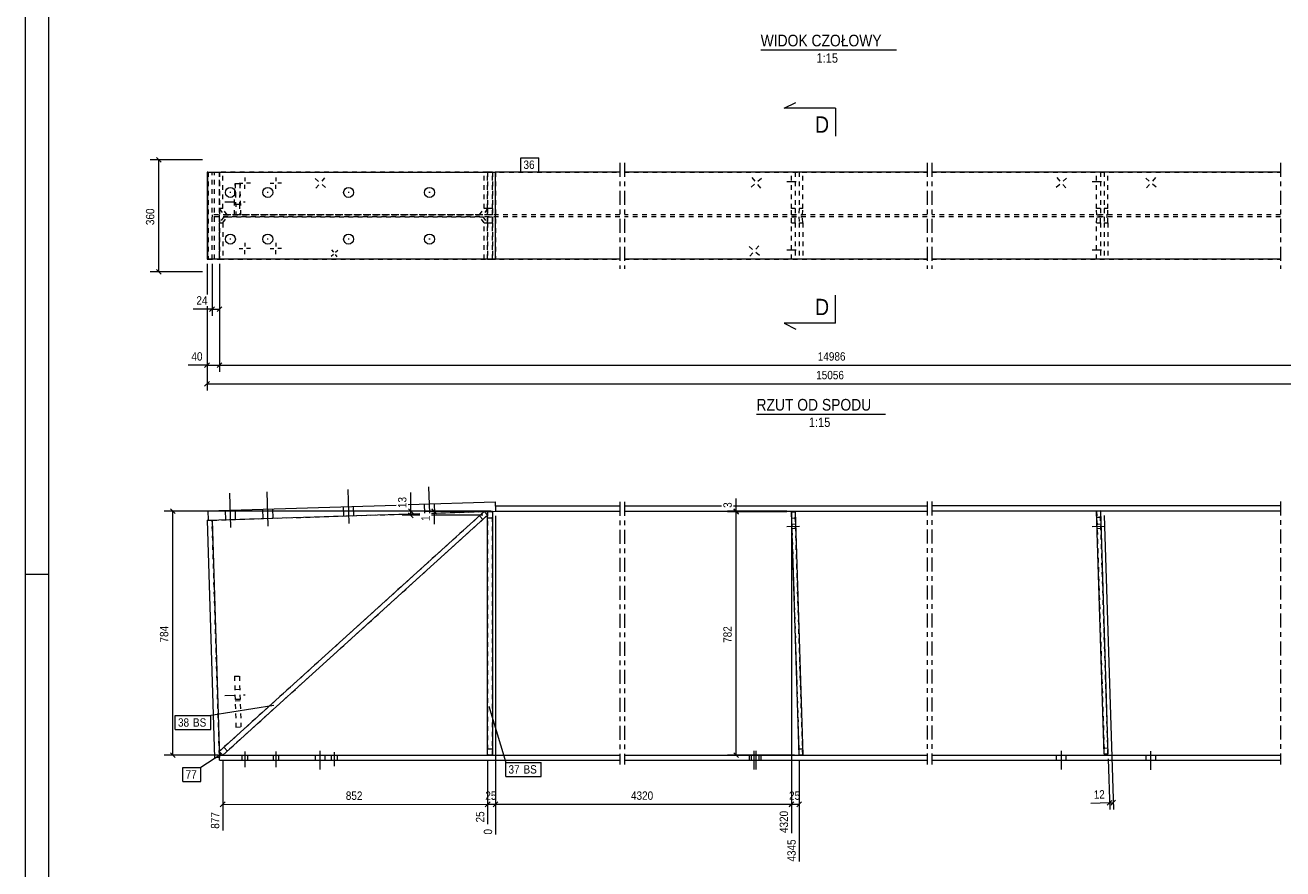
# Model space of a CAD drawing. Header units: millimetres. Extents: x 0 to 420, y 0 to 610.
# Tile 2 of 4: x 0 to 269, y 234 to 415. Entities that reach past the tile are written whole.
import ezdxf

# ---------------------------------------------------------------- set-up
doc = ezdxf.new("R2010")
doc.units = ezdxf.units.MM
for name, pattern in [('XKITLINE00', [0]), ('XKITLINE01', [4, 1, -1, 1, -1]), ('XKITLINE02', [4, 2, -2]), ('XKITLINE03', [6, 3, -1, 1, -1])]:
    doc.linetypes.add(name, pattern=pattern)
for name, color, linetype, lineweight in [('Arkusz rysunku', 3, 'Continuous', 0), ('Element', 2, 'Continuous', 0), ('Inny typ obiektu', 7, 'Continuous', 0), ('Przekrój', 7, 'Continuous', 0), ('Wymiar', 4, 'Continuous', 0), ('Znak elementu', 2, 'Continuous', 0), ('Śruba', 3, 'Continuous', 0)]:
    doc.layers.add(name, color=color, linetype=linetype, lineweight=lineweight)
doc.styles.add('ARIAL', font='ARIAL.TTF')

msp = doc.modelspace()

# ---------------------------------------------------------------- linework, layer by layer
at = {"layer": 'Arkusz rysunku', "linetype": 'XKITLINE00', "lineweight": 0}
for p, q in [((0, 610), (0, 0)), ((5, 605), (5, 5)), ((5, 297), (0, 297))]:
    msp.add_line(p, q, dxfattribs=at)
at = {"layer": 'Element', "linetype": 'XKITLINE03', "lineweight": 0}
for p, q in [((127.38, 385.18), (127.38, 362.51)), ((127.38, 385.18), (127.38, 362.51)), ((128.38, 385.18), (128.38, 362.51)), ((128.38, 385.18), (128.38, 362.51)), ((193.16, 385.18), (193.16, 362.51)), ((193.16, 385.18), (193.16, 362.51)), ((194.16, 385.18), (194.16, 362.51)), ((194.16, 385.18), (194.16, 362.51)), ((268.84, 385.18), (268.84, 362.51)), ((268.84, 385.18), (268.84, 362.51)), ((127.38, 312.57), (127.38, 256.26)), ((128.38, 312.57), (128.38, 256.26)), ((193.16, 312.61), (193.16, 256.26)), ((194.16, 312.61), (194.16, 256.26)), ((268.84, 312.65), (268.84, 256.26))]:
    msp.add_line(p, q, dxfattribs=at)
at = {"layer": 'Element', "linetype": 'XKITLINE00', "lineweight": 0}
for p, q in [((39.15, 383.18), (38.95, 383.18)), ((38.95, 383.18), (38.95, 364.51)), ((39.15, 364.51), (39.15, 383.18)), ((39.15, 383.18), (100.72, 383.18)), ((100.65, 383.18), (100.65, 364.51)), ((100.72, 364.51), (100.72, 383.18)), ((100.72, 383.18), (100.72, 383.18)), ((127.38, 383.18), (100.72, 383.18)), ((193.16, 383.18), (128.38, 383.18)), ((268.84, 383.18), (194.16, 383.18)), ((38.95, 364.51), (39.15, 364.51)), ((100.72, 364.51), (39.15, 364.51)), ((100.72, 364.51), (100.72, 364.51)), ((127.38, 364.51), (100.72, 364.51)), ((193.16, 364.51), (128.38, 364.51)), ((268.84, 364.51), (194.16, 364.51)), ((82.01, 311.95), (100.65, 312.54)), ((100.65, 312.54), (100.72, 310.54)), ((39.15, 310.6), (79.49, 311.87)), ((39.15, 310.6), (39.21, 308.6)), ((39.21, 308.6), (84.49, 310.03)), ((98.3, 310.45), (41.58, 259.06)), ((87.01, 310.11), (100.72, 310.54)), ((98.3, 310.45), (99.01, 309.66)), ((99.05, 258.29), (99.05, 310.46)), ((99.05, 310.46), (100.12, 310.46)), ((100.12, 310.46), (100.12, 258.29)), ((127.38, 311.61), (100.72, 311.61)), ((100.72, 311.61), (100.72, 310.54)), ((100.72, 310.54), (127.38, 310.54)), ((149.16, 311.64), (128.38, 311.64)), ((128.38, 310.57), (193.16, 310.58)), ((193.16, 311.65), (151.68, 311.64)), ((164.09, 310.4), (164.89, 310.42)), ((165.74, 258.28), (164.09, 310.4)), ((164.89, 310.42), (166.54, 258.31)), ((268.84, 311.69), (194.16, 311.68)), ((194.16, 310.61), (268.84, 310.62)), ((229.46, 310.57), (230.26, 310.59)), ((231.1, 258.46), (229.46, 310.57)), ((230.26, 310.59), (231.9, 258.48)), ((38.95, 308.59), (40.02, 308.62)), ((38.95, 308.59), (40.55, 257.73)), ((40.02, 308.62), (41.62, 257.76)), ((99.01, 309.66), (42.3, 258.27)), ((41.58, 259.06), (41.58, 259.06)), ((41.58, 259.06), (42.3, 258.27)), ((41.62, 257.76), (40.55, 257.73)), ((41.62, 258.26), (41.6, 258.26)), ((41.62, 257.19), (41.62, 258.26)), ((41.62, 258.26), (127.38, 258.26)), ((41.62, 257.19), (127.38, 257.19)), ((42.3, 258.27), (42.3, 258.27)), ((100.12, 258.29), (99.05, 258.29)), ((128.38, 258.26), (193.16, 258.26)), ((128.38, 257.19), (193.16, 257.19)), ((166.54, 258.31), (165.74, 258.28)), ((194.16, 258.26), (268.84, 258.26)), ((194.16, 257.19), (268.84, 257.19)), ((231.9, 258.48), (231.1, 258.46))]:
    msp.add_line(p, q, dxfattribs=at)
at = {"layer": 'Element', "linetype": 'XKITLINE01', "lineweight": 0}
for p, q in [((39.15, 383.18), (41.62, 383.18)), ((39.15, 383.18), (39.21, 383.18)), ((39.21, 383.18), (39.21, 364.51)), ((40.02, 364.51), (40.02, 383.18)), ((40.55, 364.51), (40.55, 383.18)), ((99.01, 383.18), (41.58, 383.18)), ((41.58, 383.18), (41.58, 375.38)), ((41.62, 383.18), (41.62, 364.51)), ((41.62, 383.18), (127.38, 383.18)), ((41.62, 364.51), (41.62, 383.18)), ((42.3, 375.38), (42.3, 383.18)), ((98.3, 375.38), (98.3, 383.18)), ((99.01, 383.18), (99.01, 375.38)), ((100.12, 383.18), (99.05, 383.18)), ((99.05, 375.38), (99.05, 383.18)), ((100.12, 383.18), (99.05, 383.18)), ((99.05, 383.18), (99.05, 375.38)), ((99.05, 383.18), (99.05, 383.18)), ((100.12, 383.18), (100.12, 375.38)), ((100.12, 375.38), (100.12, 383.18)), ((100.12, 383.18), (100.12, 383.18)), ((100.72, 383.18), (100.65, 383.18)), ((100.72, 383.18), (100.72, 364.51)), ((100.72, 383.18), (100.72, 364.51)), ((128.38, 383.18), (193.16, 383.18)), ((166.54, 383.18), (164.09, 383.18)), ((164.09, 375.38), (164.09, 383.18)), ((164.89, 383.18), (164.89, 375.38)), ((165.74, 383.18), (165.74, 375.38)), ((166.54, 375.38), (166.54, 383.18)), ((194.16, 383.18), (268.84, 383.18)), ((231.9, 383.18), (229.46, 383.18)), ((229.46, 375.38), (229.46, 383.18)), ((230.26, 383.18), (230.26, 375.38)), ((231.1, 383.18), (231.1, 375.38)), ((231.9, 375.38), (231.9, 383.18)), ((44.81, 376.36), (44.96, 380.76)), ((44.96, 380.76), (45.15, 374.06)), ((44.96, 380.76), (46.03, 380.76)), ((46.03, 380.76), (45.87, 376.36)), ((46.22, 374.06), (46.03, 380.76)), ((42.3, 375.38), (41.58, 375.38)), ((41.58, 375.38), (42.57, 374.05)), ((43.28, 374.05), (42.3, 375.38)), ((44.81, 374.06), (44.81, 376.36)), ((44.81, 376.36), (45.87, 376.36)), ((45.87, 376.36), (45.87, 374.06)), ((97.31, 374.05), (98.3, 375.38)), ((99.01, 375.38), (98.02, 374.05)), ((99.01, 375.38), (98.3, 375.38)), ((100.12, 375.38), (99.05, 375.38)), ((99.05, 374.05), (99.05, 375.38)), ((100.12, 375.38), (99.05, 375.38)), ((99.05, 375.38), (99.05, 374.05)), ((100.12, 375.38), (100.12, 374.05)), ((100.12, 374.05), (100.12, 375.38)), ((164.89, 375.38), (164.09, 375.38)), ((164.14, 374.05), (164.09, 375.38)), ((164.89, 375.38), (164.94, 374.05)), ((165.74, 375.38), (165.7, 374.05)), ((166.54, 375.38), (165.74, 375.38)), ((166.5, 374.05), (166.54, 375.38)), ((230.26, 375.38), (229.46, 375.38)), ((229.5, 374.05), (229.46, 375.38)), ((230.26, 375.38), (230.3, 374.05)), ((231.1, 375.38), (231.06, 374.05)), ((231.9, 375.38), (231.1, 375.38)), ((231.86, 374.05), (231.9, 375.38)), ((127.38, 374.05), (40.02, 374.05)), ((40.02, 374.05), (40.02, 373.65)), ((127.38, 373.65), (40.02, 373.65)), ((42.57, 373.64), (41.58, 372.31)), ((41.58, 372.31), (41.58, 364.51)), ((41.58, 372.31), (42.3, 372.31)), ((41.6, 373.65), (41.6, 374.05)), ((42.3, 372.31), (43.28, 373.64)), ((42.3, 372.31), (42.3, 364.51)), ((43.28, 374.05), (42.57, 374.05)), ((42.57, 374.05), (97.31, 374.05)), ((97.31, 373.65), (42.57, 373.64)), ((42.57, 373.64), (43.28, 373.64)), ((98.02, 374.05), (43.28, 374.05)), ((43.28, 373.64), (98.02, 373.65)), ((46.22, 374.06), (44.81, 374.06)), ((98.02, 374.05), (97.31, 374.05)), ((98.3, 372.31), (97.31, 373.65)), ((97.31, 373.65), (98.02, 373.65)), ((98.02, 373.65), (99.01, 372.31)), ((98.3, 364.51), (98.3, 372.31)), ((98.3, 372.31), (99.01, 372.31)), ((99.01, 372.31), (99.01, 364.51)), ((100.12, 374.05), (99.05, 374.05)), ((100.12, 374.05), (99.05, 374.05)), ((99.05, 374.05), (99.05, 374.05)), ((99.05, 372.31), (99.05, 373.65)), ((99.05, 373.65), (99.05, 373.65)), ((99.05, 373.65), (99.05, 372.31)), ((99.05, 373.65), (100.12, 373.65)), ((99.05, 373.65), (100.12, 373.65)), ((99.05, 364.51), (99.05, 372.31)), ((99.05, 372.31), (99.05, 364.51)), ((99.05, 372.31), (100.12, 372.31)), ((99.05, 372.31), (100.12, 372.31)), ((100.12, 374.05), (100.12, 374.05)), ((100.12, 373.65), (100.12, 372.31)), ((100.12, 373.65), (100.12, 373.65)), ((100.12, 372.31), (100.12, 373.65)), ((100.12, 372.31), (100.12, 364.51)), ((100.12, 364.51), (100.12, 372.31)), ((100.72, 373.65), (100.72, 374.05)), ((193.16, 374.05), (128.38, 374.05)), ((193.16, 373.65), (128.38, 373.65)), ((164.09, 372.31), (164.14, 373.65)), ((164.09, 364.51), (164.09, 372.31)), ((164.09, 372.31), (164.89, 372.31)), ((164.14, 374.05), (166.5, 374.05)), ((164.14, 373.65), (166.5, 373.65)), ((164.89, 372.31), (164.94, 373.65)), ((164.89, 372.31), (164.89, 364.51)), ((165.7, 373.65), (165.74, 372.31)), ((165.74, 372.31), (165.74, 364.51)), ((165.74, 372.31), (166.54, 372.31)), ((166.54, 372.31), (166.5, 373.65)), ((166.54, 372.31), (166.54, 364.51)), ((268.84, 374.05), (194.16, 374.05)), ((268.84, 373.65), (194.16, 373.65)), ((229.46, 372.31), (229.5, 373.65)), ((229.46, 364.51), (229.46, 372.31)), ((229.46, 372.31), (230.26, 372.31)), ((229.5, 374.05), (231.86, 374.05)), ((229.5, 373.65), (231.86, 373.65)), ((230.26, 372.31), (230.3, 373.65)), ((230.26, 372.31), (230.26, 364.51)), ((231.06, 373.65), (231.1, 372.31)), ((231.1, 372.31), (231.1, 364.51)), ((231.1, 372.31), (231.9, 372.31)), ((231.9, 372.31), (231.86, 373.65)), ((231.9, 372.31), (231.9, 364.51)), ((39.15, 364.51), (41.62, 364.51)), ((39.21, 364.51), (39.15, 364.51)), ((41.58, 364.51), (99.01, 364.51)), ((41.62, 364.51), (127.38, 364.51)), ((99.05, 364.51), (99.05, 364.51)), ((99.05, 364.51), (100.12, 364.51)), ((99.05, 364.51), (100.12, 364.51)), ((100.12, 364.51), (100.12, 364.51)), ((100.65, 364.51), (100.72, 364.51)), ((128.38, 364.51), (193.16, 364.51)), ((166.54, 364.51), (164.09, 364.51)), ((194.16, 364.51), (268.84, 364.51)), ((231.9, 364.51), (229.46, 364.51)), ((40.02, 308.62), (84.49, 310.03)), ((98.3, 310.45), (41.58, 259.06)), ((87.01, 310.11), (100.72, 310.54)), ((99.01, 309.66), (98.3, 310.45)), ((100.12, 310.46), (99.05, 310.46)), ((99.05, 310.46), (99.05, 258.29)), ((100.12, 258.29), (100.12, 310.46)), ((100.72, 310.54), (127.38, 310.54)), ((128.38, 310.57), (193.16, 310.58)), ((164.89, 310.42), (164.09, 310.4)), ((164.09, 310.4), (165.74, 258.28)), ((166.54, 258.31), (164.89, 310.42)), ((194.16, 310.61), (268.84, 310.62)), ((230.26, 310.59), (229.46, 310.57)), ((229.46, 310.57), (231.1, 258.46)), ((231.9, 258.48), (230.26, 310.59)), ((41.6, 258.26), (40.02, 308.62)), ((42.3, 258.27), (99.01, 309.66)), ((98.02, 308.77), (97.31, 309.56)), ((98.02, 308.77), (97.31, 309.56)), ((99.05, 309.13), (100.12, 309.13)), ((99.05, 309.13), (100.12, 309.13)), ((164.14, 309.06), (164.94, 309.09)), ((164.14, 309.06), (164.94, 309.09)), ((229.5, 309.24), (230.3, 309.26)), ((229.5, 309.24), (230.3, 309.26)), ((44.81, 275.19), (45.87, 275.22)), ((44.81, 275.19), (45.15, 264.28)), ((45.87, 275.22), (46.22, 264.31)), ((46.03, 270.22), (44.96, 270.19)), ((45.15, 264.28), (46.22, 264.31)), ((42.3, 258.27), (41.58, 259.06)), ((42.3, 258.27), (41.58, 259.06)), ((41.58, 259.06), (42.3, 258.27)), ((43.28, 259.17), (42.57, 259.96)), ((43.28, 259.17), (42.57, 259.96)), ((99.05, 259.63), (100.12, 259.63)), ((99.05, 259.63), (100.12, 259.63)), ((165.7, 259.61), (166.5, 259.64)), ((165.7, 259.61), (166.5, 259.64)), ((231.06, 259.79), (231.86, 259.81)), ((231.06, 259.79), (231.86, 259.81)), ((41.62, 258.26), (127.38, 258.26)), ((99.05, 258.29), (100.12, 258.29)), ((128.38, 258.26), (193.16, 258.26)), ((165.74, 258.28), (166.54, 258.31)), ((194.16, 258.26), (268.84, 258.26)), ((231.1, 258.46), (231.9, 258.48))]:
    msp.add_line(p, q, dxfattribs=at)
at = {"layer": 'Inny typ obiektu', "linetype": 'XKITLINE00', "lineweight": 0}
for p, q in [((157.52, 409.39), (186.6, 409.39)), ((156.62, 331.35), (184.22, 331.35))]:
    msp.add_line(p, q, dxfattribs=at)
at = {"layer": 'Przekrój', "linetype": 'XKITLINE00', "lineweight": 0}
for p, q in [((162.54, 396.89), (165.04, 398.14)), ((167.54, 396.89), (162.54, 396.89)), ((173.54, 396.89), (167.54, 396.89)), ((173.54, 396.89), (173.54, 390.89)), ((173.54, 350.8), (173.54, 356.8)), ((162.54, 350.8), (165.04, 349.55)), ((167.54, 350.8), (162.54, 350.8)), ((173.54, 350.8), (167.54, 350.8))]:
    msp.add_line(p, q, dxfattribs=at)
at = {"layer": 'Wymiar', "linetype": 'XKITLINE00', "lineweight": 0}
for p, q in [((37.95, 385.85), (26.76, 385.85)), ((28.11, 386.35), (29.13, 385.34)), ((28.62, 361.85), (28.62, 385.85)), ((37.95, 361.85), (26.76, 361.85)), ((28.11, 362.35), (29.13, 361.34)), ((38.95, 363.51), (38.95, 356.97)), ((38.95, 363.51), (38.95, 356.97)), ((40.02, 363.51), (40.02, 352.41)), ((41.62, 363.51), (41.62, 340.41)), ((41.62, 363.51), (41.62, 340.41)), ((41.62, 363.51), (41.62, 352.41)), ((40.02, 353.85), (35.99, 353.85)), ((40.02, 353.85), (35.99, 353.85)), ((38.95, 354.45), (38.95, 336.41)), ((38.95, 354.45), (38.95, 340.41)), ((40.52, 354.35), (39.51, 353.34)), ((40.02, 353.85), (41.62, 353.85)), ((42.13, 354.35), (41.11, 353.34)), ((39.46, 342.35), (38.44, 341.34)), ((42.13, 342.35), (41.11, 341.34)), ((42.13, 342.35), (41.11, 341.34)), ((38.95, 341.85), (34.93, 341.85)), ((38.95, 341.85), (34.93, 341.85)), ((38.95, 341.85), (41.62, 341.85)), ((41.62, 341.85), (304.53, 341.85)), ((39.46, 338.35), (38.44, 337.34)), ((38.95, 337.85), (306.53, 337.85)), ((82.61, 310.54), (82.61, 314.56)), ((82.61, 310.54), (82.61, 314.56)), ((152.28, 310.57), (152.28, 313.26)), ((152.28, 310.57), (152.28, 313.26)), ((99.72, 310.54), (29.75, 310.53)), ((31.1, 311.04), (32.12, 310.02)), ((31.62, 258.27), (31.61, 310.53)), ((99.72, 310.54), (80.75, 310.54)), ((82.1, 311.05), (83.12, 310.03)), ((82.1, 310.17), (83.12, 309.15)), ((82.61, 309.66), (82.61, 310.54)), ((99.72, 310.54), (85.75, 310.54)), ((98.05, 310.46), (85.75, 310.46)), ((87.1, 311.05), (88.12, 310.03)), ((87.1, 310.97), (88.12, 309.95)), ((87.61, 310.46), (87.61, 310.54)), ((87.61, 310.46), (87.61, 307.77)), ((87.61, 310.46), (87.61, 307.77)), ((163.09, 310.57), (150.42, 310.57)), ((163.09, 310.4), (150.42, 310.39)), ((163.09, 310.4), (150.42, 310.39)), ((151.77, 311.08), (152.79, 310.06)), ((151.77, 310.9), (152.79, 309.88)), ((151.77, 310.9), (152.79, 309.88)), ((152.28, 310.39), (152.28, 310.57)), ((152.29, 258.28), (152.28, 310.39)), ((84.49, 309.66), (80.75, 309.66)), ((98.01, 309.66), (87.01, 309.66)), ((100.72, 309.54), (100.73, 241.26)), ((100.72, 309.54), (100.72, 250.86)), ((164.09, 309.4), (164.1, 250.86)), ((164.09, 309.4), (164.1, 241.58)), ((231.06, 309.62), (233.05, 246.64)), ((31.11, 258.78), (32.13, 257.76)), ((151.78, 258.79), (152.8, 257.77)), ((41.3, 258.27), (29.76, 258.27)), ((42.3, 257.27), (42.3, 242.1)), ((99.05, 257.29), (99.05, 250.86)), ((99.05, 257.29), (99.05, 243.45)), ((164.74, 258.28), (150.43, 258.28)), ((165.74, 257.28), (165.74, 235.46)), ((231.93, 257.48), (232.28, 246.61)), ((42.81, 248.24), (41.79, 247.22)), ((99.56, 248.24), (98.54, 247.23)), ((99.56, 248.24), (98.59, 247.28)), ((99.05, 248.34), (99.05, 243.45)), ((101.23, 248.24), (100.22, 247.23)), ((101.23, 248.24), (100.22, 247.23)), ((100.72, 248.34), (100.73, 241.26)), ((164.61, 248.25), (163.59, 247.23)), ((164.61, 248.25), (163.64, 247.28)), ((164.1, 248.34), (164.1, 241.58)), ((166.25, 248.25), (165.23, 247.23)), ((232.23, 248.05), (228.21, 247.93)), ((232.23, 248.05), (228.21, 247.93)), ((232.73, 248.58), (231.74, 247.53)), ((232.23, 248.05), (233, 248.08)), ((233.5, 248.6), (232.51, 247.55)), ((42.3, 247.73), (99.05, 247.74)), ((99.05, 247.74), (100.72, 247.74)), ((100.72, 247.74), (164.1, 247.74)), ((164.1, 247.74), (165.74, 247.74))]:
    msp.add_line(p, q, dxfattribs=at)
at = {"layer": 'Znak elementu', "linetype": 'XKITLINE00', "lineweight": 0}
for p, q in [((106.12, 386.28), (109.99, 386.28)), ((106.12, 383.28), (106.12, 386.28)), ((109.99, 383.28), (109.99, 386.28)), ((106.12, 383.28), (109.99, 383.28)), ((32.13, 266.77), (39.74, 266.77)), ((32.13, 263.77), (32.13, 266.77)), ((53.26, 268.89), (39.74, 266.77)), ((39.74, 263.77), (39.74, 266.77)), ((99.28, 268.75), (102.91, 256.72)), ((32.13, 263.77), (39.74, 263.77)), ((41.89, 258.39), (37.64, 255.65)), ((102.91, 256.72), (110.52, 256.72)), ((102.91, 253.72), (102.91, 256.72)), ((110.52, 253.72), (110.52, 256.72)), ((33.77, 255.65), (37.64, 255.65)), ((33.77, 252.65), (33.77, 255.65)), ((37.64, 252.65), (37.64, 255.65)), ((102.91, 253.72), (110.52, 253.72)), ((33.77, 252.65), (37.64, 252.65))]:
    msp.add_line(p, q, dxfattribs=at)
at = {"layer": 'Śruba', "linetype": 'XKITLINE00', "lineweight": 0}
for p, q in [((45.83, 380.85), (46.63, 380.85)), ((47.03, 382.05), (47.03, 381.25)), ((47.03, 379.65), (47.03, 380.45)), ((48.23, 380.85), (47.43, 380.85)), ((52.49, 380.85), (53.29, 380.84)), ((53.69, 382.04), (53.69, 381.25)), ((53.69, 379.64), (53.69, 380.44)), ((54.89, 380.84), (54.09, 380.84)), ((62.08, 381.81), (62.83, 381.18)), ((62.27, 379.74), (62.89, 380.49)), ((64.14, 382), (63.52, 381.25)), ((64.33, 379.93), (63.58, 380.56)), ((155.46, 379.95), (156.2, 380.58)), ((155.62, 382.01), (156.25, 381.27)), ((157.52, 379.78), (156.89, 380.53)), ((157.69, 381.85), (156.94, 381.22)), ((220.81, 379.95), (221.55, 380.59)), ((220.96, 382.02), (221.6, 381.28)), ((222.88, 379.8), (222.24, 380.54)), ((223.03, 381.87), (222.29, 381.23)), ((239.98, 381.87), (240.72, 381.23)), ((240.13, 379.8), (240.77, 380.54)), ((242.05, 382.02), (241.41, 381.28)), ((242.2, 379.95), (241.46, 380.59)), ((44.07, 378.85), (43.83, 378.85)), ((52.06, 378.85), (51.83, 378.85)), ((69.39, 378.85), (69.15, 378.85)), ((86.71, 378.85), (86.48, 378.85)), ((44.07, 368.85), (43.83, 368.85)), ((45.83, 366.84), (46.63, 366.84)), ((47.03, 368.04), (47.03, 367.25)), ((47.03, 365.64), (47.03, 366.44)), ((48.23, 366.85), (47.43, 366.85)), ((52.06, 368.85), (51.83, 368.85)), ((52.49, 366.85), (53.29, 366.85)), ((53.69, 368.05), (53.69, 367.25)), ((53.69, 365.65), (53.69, 366.45)), ((54.89, 366.85), (54.09, 366.85)), ((65.64, 366.52), (66.04, 366.04)), ((66.96, 366.39), (66.48, 366)), ((69.39, 368.85), (69.15, 368.85)), ((86.71, 368.85), (86.48, 368.85)), ((155.02, 367.24), (155.77, 366.6)), ((157.09, 367.4), (156.46, 366.66)), ((65.52, 365.21), (66, 365.6)), ((66.83, 365.08), (66.44, 365.56)), ((155.19, 365.17), (155.82, 365.91)), ((157.25, 365.33), (156.51, 365.97)), ((69.39, 307.88), (69.15, 315.21)), ((69.39, 307.88), (69.15, 315.21)), ((86.66, 310.14), (86.48, 315.76)), ((86.66, 310.14), (86.48, 315.76)), ((44.07, 307.08), (43.83, 314.41)), ((44.07, 307.08), (43.83, 314.41)), ((52.06, 307.34), (51.83, 314.67)), ((52.06, 307.34), (51.83, 314.67)), ((42.95, 308.72), (42.88, 310.72)), ((42.95, 308.72), (42.88, 310.72)), ((45.08, 308.78), (45.02, 310.78)), ((45.08, 308.78), (45.02, 310.78)), ((50.94, 308.97), (50.88, 310.97)), ((50.94, 308.97), (50.88, 310.97)), ((53.08, 309.04), (53.01, 311.03)), ((53.08, 309.04), (53.01, 311.03)), ((68.27, 309.52), (68.2, 311.51)), ((68.27, 309.52), (68.2, 311.51)), ((70.4, 309.58), (70.34, 311.58)), ((70.4, 309.58), (70.34, 311.58)), ((85.59, 310.14), (85.53, 312.06)), ((85.59, 310.14), (85.53, 312.06)), ((87.72, 310.13), (87.66, 312.13)), ((87.72, 310.13), (87.66, 312.13)), ((163.14, 307.29), (165.8, 307.37)), ((164.18, 307.79), (164.98, 307.81)), ((228.51, 307.29), (231.17, 307.37)), ((229.55, 307.79), (230.35, 307.81)), ((164.21, 306.85), (165.01, 306.88)), ((229.58, 306.85), (230.38, 306.88)), ((47.03, 259.06), (47.03, 255.73)), ((47.03, 259.06), (47.03, 255.73)), ((53.69, 259.06), (53.69, 255.73)), ((53.69, 259.06), (53.69, 255.73)), ((63.21, 255.19), (63.21, 259.19)), ((66.24, 255.89), (66.24, 258.89)), ((156.14, 255.19), (156.14, 259.19)), ((156.57, 255.19), (156.57, 259.19)), ((221.92, 255.19), (221.92, 259.19)), ((241.09, 255.16), (241.09, 259.16)), ((46.43, 258.26), (46.43, 257.19)), ((46.43, 258.26), (46.43, 257.19)), ((47.63, 258.26), (47.63, 257.19)), ((47.63, 258.26), (47.63, 257.19)), ((53.09, 258.26), (53.09, 257.2)), ((53.09, 258.26), (53.09, 257.19)), ((54.29, 258.26), (54.29, 257.2)), ((54.29, 258.26), (54.29, 257.19)), ((62.17, 257.19), (62.17, 258.26)), ((64.24, 257.19), (64.24, 258.26)), ((65.58, 257.19), (65.58, 258.26)), ((66.89, 257.19), (66.89, 258.26)), ((155.1, 257.19), (155.1, 258.26)), ((155.54, 257.19), (155.54, 258.26)), ((157.17, 257.19), (157.17, 258.26)), ((157.61, 257.19), (157.61, 258.26)), ((220.89, 257.19), (220.89, 258.26)), ((222.95, 257.19), (222.95, 258.26)), ((240.05, 257.19), (240.05, 258.26)), ((242.12, 257.19), (242.12, 258.26))]:
    msp.add_line(p, q, dxfattribs=at)
at = {"layer": 'Śruba', "linetype": 'XKITLINE02', "lineweight": 0}
for p, q in [((163.14, 381.18), (165.8, 381.18)), ((228.51, 381.18), (231.17, 381.18)), ((42.77, 376.81), (47.1, 376.81)), ((163.14, 366.51), (165.8, 366.51)), ((228.51, 366.51), (231.17, 366.51)), ((163.14, 307.29), (165.8, 307.37)), ((164.18, 307.79), (164.98, 307.81)), ((228.51, 307.29), (231.17, 307.37)), ((229.55, 307.79), (230.35, 307.81)), ((164.21, 306.85), (165.01, 306.88)), ((229.58, 306.85), (230.38, 306.88)), ((44.89, 272.37), (45.96, 272.4)), ((42.77, 271.08), (47.1, 271.22)), ((44.97, 269.92), (46.04, 269.96))]:
    msp.add_line(p, q, dxfattribs=at)
at = {"layer": 'Śruba', "linetype": 'XKITLINE00', "lineweight": 0}
for centre in [(43.95, 378.85), (51.95, 378.85), (69.27, 378.85), (86.6, 378.85), (43.95, 368.85), (51.95, 368.85), (69.27, 368.85), (86.6, 368.85)]:
    msp.add_circle(centre, 1.07, dxfattribs=at)

# ---------------------------------------------------------------- texts
at = {"layer": 'Inny typ obiektu', "style": 'ARIAL', "width": 0.85}
for s, height, p in [('WIDOK CZOŁOWY', 2.5, (157.52, 410.14)), ('1:15', 2, (169.46, 406.64)), ('RZUT OD SPODU', 2.5, (156.62, 332.1)), ('1:15', 2, (167.82, 328.6))]:
    msp.add_text(s, height=height, dxfattribs=at).set_placement(p)
at = {"layer": 'Przekrój', "style": 'ARIAL', "width": 0.85}
for p in [(169.17, 391.64), (169.17, 352.55)]:
    msp.add_text('D', height=3.5, dxfattribs=at).set_placement(p)
at = {"layer": 'Wymiar', "style": 'ARIAL', "width": 0.85}
for s, rotation, p in [('360', 90.0002, (27.66, 371.84)), ('13', 90.0059, (81.65, 311.21)), ('3', 90.0059, (151.32, 311.25)), ('1', 90.0059, (86.65, 308.45)), ('784', 90.0059, (30.66, 282.4)), ('782', 90.0059, (151.32, 282.33)), ('852', 0.0057, (68.67, 248.69)), ('25', 0.0057, (98.55, 248.7)), ('4320', 0.0057, (129.74, 248.7)), ('25', 0.0057, (163.59, 248.7)), ('12', 1.8048, (228.86, 248.91)), ('877', 90.0059, (41.58, 242.5)), ('25', 90.0059, (98.33, 243.85)), ('4320', 90.0059, (163.38, 241.58)), ('0', 90.0059, (100.01, 241.26)), ('4345', 90.0059, (165.02, 235.46))]:
    msp.add_text(s, height=1.8, rotation=rotation, dxfattribs=at).set_placement(p)
for s, p in [('24', (36.67, 354.81)), ('40', (35.6, 342.81)), ('14986', (169.74, 342.81)), ('15056', (169.4, 338.81))]:
    msp.add_text(s, height=1.8, dxfattribs=at).set_placement(p)
at = {"layer": 'Znak elementu', "style": 'ARIAL', "width": 0.85}
for s, p in [('36', (106.72, 383.88)), ('38', (32.73, 264.37)), ('BS', (35.94, 264.37)), ('37', (103.51, 254.32)), ('BS', (106.72, 254.32)), ('77', (34.37, 253.25))]:
    msp.add_text(s, height=1.8, dxfattribs=at).set_placement(p)

doc.saveas('drawing.dxf')
